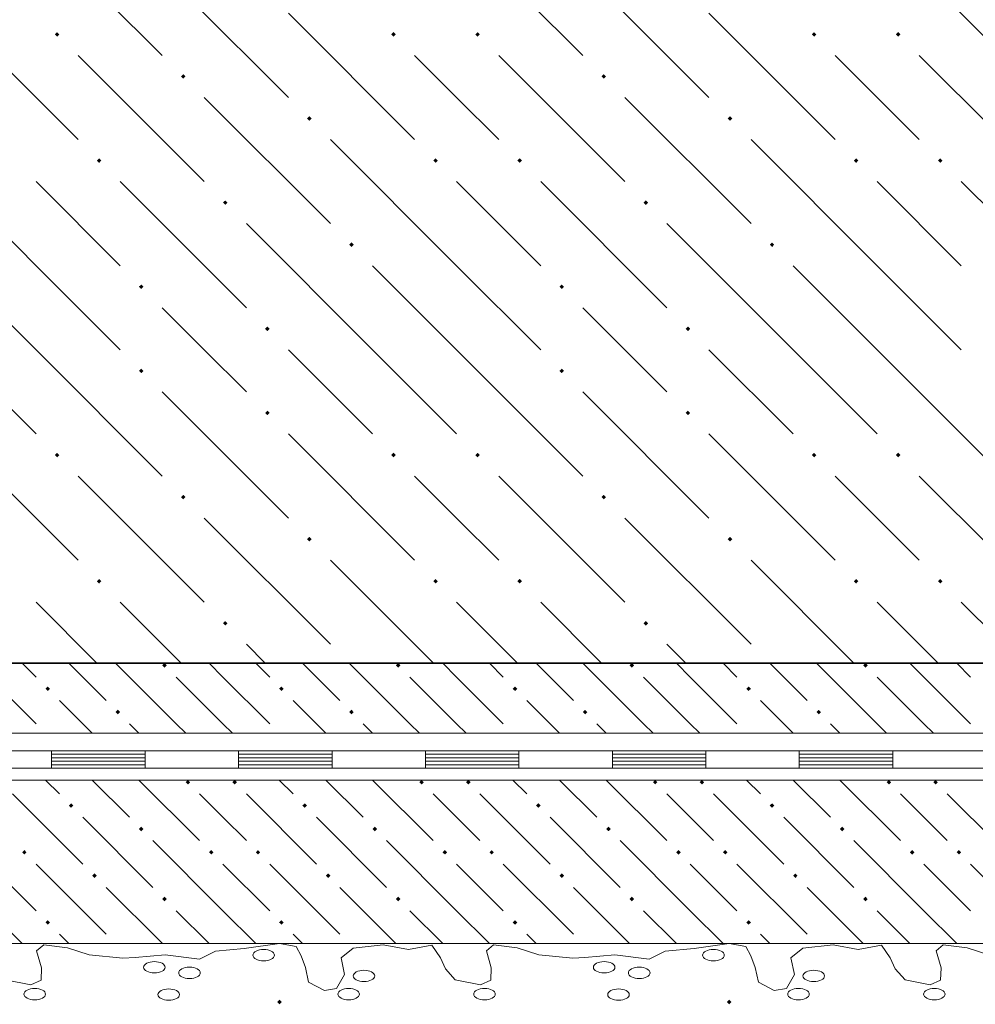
# Model space of a CAD drawing. Header units: millimetres. Extents: x 0 to 21000, y 0 to 14850.
# Tile 41 of 56: x 15711 to 17075, y 6674 to 8079. Entities that reach past the tile are written whole.
import ezdxf

# ---------------------------------------------------------------- set-up
doc = ezdxf.new("R2010")
doc.units = ezdxf.units.MM
doc.layers.add('Standard', color=7, linetype='Continuous', lineweight=25)
doc.layers.add('ЖБ Плита Фундамента верхний уровень', color=7, linetype='Continuous', lineweight=35)

msp = doc.modelspace()

# ---------------------------------------------------------------- hatches: boundary and pattern name
at = {"layer": 'Standard', "linetype": 'Continuous', "lineweight": 13, "transparency": 33554687}
for points in [[(15751.2, 7060.9), (15751.3, 7061), (15751.5, 7060.9)], [(16084.5, 7060.9), (16084.7, 7061), (16084.8, 7060.9)], [(16417.9, 7060.9), (16418, 7061), (16418.1, 7060.9)], [(16751.2, 7060.9), (16751.3, 7061), (16751.5, 7060.9)], [(15851.2, 6760.9), (15851.3, 6761), (15851.5, 6760.9)], [(16184.5, 6760.9), (16184.7, 6761), (16184.8, 6760.9)], [(16517.9, 6760.9), (16518, 6761), (16518.1, 6760.9)], [(16851.2, 6760.9), (16851.3, 6761), (16851.5, 6760.9)]]:
    msp.add_hatch(color=7, dxfattribs=at).paths.add_polyline_path(points, flags=16)
at = {"layer": 'ЖБ Плита Фундамента верхний уровень', "linetype": 'Continuous', "lineweight": 18, "transparency": 33554687}
for points in [[(16184.5, 7160.9), (16184.7, 7161), (16184.8, 7160.9)], [(16784.5, 7160.9), (16784.7, 7161), (16784.8, 7160.9)]]:
    msp.add_hatch(color=7, dxfattribs=at).paths.add_polyline_path(points, flags=16)

# ---------------------------------------------------------------- linework, layer by layer
at = {"layer": 'Standard', "color": 7, "linetype": 'Continuous', "lineweight": 13, "transparency": 33554687}
for p, q in [((15714.9, 7160.9), (15734.7, 7141.1)), ((15781.5, 7160.9), (15834.7, 7107.8)), ((15934.7, 7074.4), (15848.2, 7160.9)), ((16001.3, 7141.1), (15981.5, 7160.9)), ((16048.2, 7160.9), (16068, 7141.1)), ((16114.9, 7160.9), (16168, 7107.8)), ((16268, 7074.4), (16181.5, 7160.9)), ((16334.7, 7141.1), (16314.9, 7160.9)), ((16381.5, 7160.9), (16401.3, 7141.1)), ((16448.2, 7160.9), (16501.3, 7107.8)), ((16601.3, 7074.4), (16514.9, 7160.9)), ((16668, 7141.1), (16648.2, 7160.9)), ((16714.9, 7160.9), (16734.7, 7141.1)), ((16781.5, 7160.9), (16834.7, 7107.8)), ((16934.7, 7074.4), (16848.2, 7160.9)), ((17001.3, 7141.1), (16981.5, 7160.9)), ((17048.2, 7160.9), (17068, 7141.1)), ((15668, 7141.1), (15734.7, 7074.4)), ((15934.7, 7141.1), (16001.3, 7074.4)), ((16001.3, 7141.1), (16068, 7074.4)), ((16268, 7141.1), (16334.7, 7074.4)), ((16334.7, 7141.1), (16401.3, 7074.4)), ((16601.3, 7141.1), (16668, 7074.4)), ((16668, 7141.1), (16734.7, 7074.4)), ((16934.7, 7141.1), (17001.3, 7074.4)), ((17001.3, 7141.1), (17068, 7074.4)), ((15801.3, 7074.4), (15768, 7107.8)), ((16134.7, 7074.4), (16101.3, 7107.8)), ((16468, 7074.4), (16434.7, 7107.8)), ((16801.3, 7074.4), (16768, 7107.8)), ((15814.9, 7060.9), (15801.3, 7074.4)), ((15868, 7074.4), (15881.5, 7060.9)), ((15934.7, 7074.4), (15948.2, 7060.9)), ((16001.3, 7074.4), (16014.9, 7060.9)), ((16148.2, 7060.9), (16134.7, 7074.4)), ((16201.3, 7074.4), (16214.9, 7060.9)), ((16268, 7074.4), (16281.5, 7060.9)), ((16334.7, 7074.4), (16348.2, 7060.9)), ((16481.5, 7060.9), (16468, 7074.4)), ((16534.7, 7074.4), (16548.2, 7060.9)), ((16601.3, 7074.4), (16614.9, 7060.9)), ((16668, 7074.4), (16681.5, 7060.9)), ((16814.9, 7060.9), (16801.3, 7074.4)), ((16868, 7074.4), (16881.5, 7060.9)), ((16934.7, 7074.4), (16948.2, 7060.9)), ((17001.3, 7074.4), (17014.9, 7060.9)), ((14823.6, 7060.9), (19290.2, 7060.9)), ((19290.2, 6994.2), (14156.9, 6994.2)), ((15748.2, 6994.2), (15768, 6974.4)), ((15814.9, 6994.2), (15868, 6941.1)), ((15881.5, 6994.2), (15968, 6907.8)), ((16081.5, 6994.2), (16101.3, 6974.4)), ((16148.2, 6994.2), (16201.3, 6941.1)), ((16214.9, 6994.2), (16301.3, 6907.8)), ((16414.9, 6994.2), (16434.7, 6974.4)), ((16481.5, 6994.2), (16534.7, 6941.1)), ((16548.2, 6994.2), (16634.7, 6907.8)), ((16748.2, 6994.2), (16768, 6974.4)), ((16814.9, 6994.2), (16868, 6941.1)), ((16881.5, 6994.2), (16968, 6907.8)), ((15701.3, 6974.4), (15801.3, 6874.4)), ((16001.3, 6941.1), (15968, 6974.4)), ((16034.7, 6974.4), (16134.7, 6874.4)), ((16334.7, 6941.1), (16301.3, 6974.4)), ((16368, 6974.4), (16468, 6874.4)), ((16668, 6941.1), (16634.7, 6974.4)), ((16701.3, 6974.4), (16801.3, 6874.4)), ((17001.3, 6941.1), (16968, 6974.4)), ((17034.7, 6974.4), (17134.7, 6874.4)), ((15801.3, 6941.1), (15901.3, 6841.1)), ((16034.7, 6907.8), (16001.3, 6941.1)), ((16134.7, 6941.1), (16234.7, 6841.1)), ((16368, 6907.8), (16334.7, 6941.1)), ((16468, 6941.1), (16568, 6841.1)), ((16701.3, 6907.8), (16668, 6941.1)), ((16801.3, 6941.1), (16901.3, 6841.1)), ((17034.7, 6907.8), (17001.3, 6941.1)), ((16001.3, 6807.8), (15901.3, 6907.8)), ((16334.7, 6807.8), (16234.7, 6907.8)), ((16668, 6807.8), (16568, 6907.8)), ((17001.3, 6807.8), (16901.3, 6907.8)), ((15668, 6874.4), (15734.7, 6807.8)), ((15734.7, 6874.4), (15834.7, 6774.4)), ((16001.3, 6874.4), (16068, 6807.8)), ((16068, 6874.4), (16168, 6774.4)), ((16334.7, 6874.4), (16401.3, 6807.8)), ((16401.3, 6874.4), (16501.3, 6774.4)), ((16668, 6874.4), (16734.7, 6807.8)), ((16734.7, 6874.4), (16834.7, 6774.4)), ((17001.3, 6874.4), (17068, 6807.8)), ((17068, 6874.4), (17168, 6774.4)), ((15914.9, 6760.9), (15834.7, 6841.1)), ((16248.2, 6760.9), (16168, 6841.1)), ((16581.5, 6760.9), (16501.3, 6841.1)), ((16914.9, 6760.9), (16834.7, 6841.1)), ((15668, 6807.8), (15714.9, 6760.9)), ((15934.7, 6807.8), (15981.5, 6760.9)), ((16001.3, 6807.8), (16048.2, 6760.9)), ((16268, 6807.8), (16314.9, 6760.9)), ((16334.7, 6807.8), (16381.5, 6760.9)), ((16601.3, 6807.8), (16648.2, 6760.9)), ((16668, 6807.8), (16714.9, 6760.9)), ((16934.7, 6807.8), (16981.5, 6760.9)), ((17001.3, 6807.8), (17048.2, 6760.9)), ((15781.5, 6760.9), (15768, 6774.4)), ((16114.9, 6760.9), (16101.3, 6774.4)), ((16448.2, 6760.9), (16434.7, 6774.4)), ((16781.5, 6760.9), (16768, 6774.4)), ((14156.9, 6760.9), (19290.2, 6760.9)), ((14156.9, 6760.9), (19290.2, 6760.9)), ((15735.4, 6750.6), (15745.7, 6759.1)), ((15745.7, 6759.1), (15779.7, 6755)), ((16031.8, 6753.9), (16081.9, 6760.9)), ((16081.9, 6760.9), (16105.6, 6756.6)), ((16105.6, 6756.6), (16112.7, 6743.3)), ((16187.1, 6754.6), (16230.1, 6759.2)), ((16230.1, 6759.2), (16266.1, 6752.7)), ((16266.1, 6752.7), (16299.4, 6758.6)), ((16299.4, 6758.6), (16311.6, 6740.5)), ((16377.1, 6750.6), (16387.3, 6759.1)), ((16387.3, 6759.1), (16421.3, 6755)), ((16673.5, 6753.9), (16723.6, 6760.9)), ((16723.6, 6760.9), (16747.3, 6756.6)), ((16747.3, 6756.6), (16754.4, 6743.3)), ((16828.8, 6754.6), (16871.8, 6759.2)), ((16871.8, 6759.2), (16907.7, 6752.7)), ((16907.7, 6752.7), (16941.1, 6758.6)), ((16941.1, 6758.6), (16953.3, 6740.5)), ((17018.7, 6750.6), (17029, 6759.1)), ((17029, 6759.1), (17063, 6755)), ((15742.4, 6726.3), (15735.4, 6750.6)), ((15779.7, 6755), (15810.5, 6744.8)), ((15810.5, 6744.8), (15858.6, 6740.2)), ((15858.6, 6740.2), (15875.9, 6741.3)), ((15875.9, 6741.3), (15918.9, 6745.1)), ((15918.9, 6745.1), (15967.7, 6738.7)), ((15967.7, 6738.7), (15990.8, 6750.3)), ((15990.8, 6750.3), (16031.8, 6753.9)), ((16112.7, 6743.3), (16119.1, 6726.9)), ((16169.8, 6740.6), (16187.1, 6754.6)), ((16384.1, 6726.3), (16377.1, 6750.6)), ((16421.3, 6755), (16452.1, 6744.8)), ((16452.1, 6744.8), (16500.3, 6740.2)), ((16500.3, 6740.2), (16517.6, 6741.3)), ((16517.6, 6741.3), (16560.6, 6745.1)), ((16560.6, 6745.1), (16609.3, 6738.7)), ((16609.3, 6738.7), (16632.4, 6750.3)), ((16632.4, 6750.3), (16673.5, 6753.9)), ((16754.4, 6743.3), (16760.8, 6726.9)), ((16811.5, 6740.6), (16828.8, 6754.6)), ((17025.8, 6726.3), (17018.7, 6750.6)), ((17063, 6755), (17093.8, 6744.8)), ((16174.9, 6716.8), (16169.8, 6740.6)), ((16311.6, 6740.5), (16318.7, 6725.1)), ((16816.6, 6716.8), (16811.5, 6740.6)), ((16953.3, 6740.5), (16960.3, 6725.1)), ((15741.8, 6708.8), (15742.4, 6726.3)), ((16119.1, 6726.9), (16123.6, 6706.1)), ((16163.4, 6696.8), (16174.9, 6716.8)), ((16318.7, 6725.1), (16332.8, 6709.1)), ((16383.5, 6708.8), (16384.1, 6726.3)), ((16760.8, 6726.9), (16765.3, 6706.1)), ((16805.1, 6696.8), (16816.6, 6716.8)), ((16960.3, 6725.1), (16974.4, 6709.1)), ((17025.1, 6708.8), (17025.8, 6726.3)), ((15691.1, 6709.1), (15727.1, 6702.1)), ((15727.1, 6702.1), (15741.8, 6708.8)), ((16123.6, 6706.1), (16146.1, 6694.2)), ((16332.8, 6709.1), (16368.7, 6702.1)), ((16368.7, 6702.1), (16383.5, 6708.8)), ((16765.3, 6706.1), (16787.7, 6694.2)), ((16974.4, 6709.1), (17010.4, 6702.1)), ((17010.4, 6702.1), (17025.1, 6708.8)), ((16146.1, 6694.2), (16163.4, 6696.8)), ((16787.7, 6694.2), (16805.1, 6696.8))]:
    msp.add_line(p, q, dxfattribs=at)
at = {"layer": 'Standard', "color": 7, "linetype": 'Continuous', "lineweight": 18, "transparency": 33554687}
for p, q in [((15490.2, 7035.9), (15756.9, 7035.9)), ((15756.9, 7035.9), (16023.6, 7035.9)), ((15756.9, 7035.9), (15756.9, 7010.9)), ((15756.9, 7035.9), (15756.9, 7010.9)), ((15756.9, 7030.9), (15890.2, 7030.9)), ((15756.9, 7025.9), (15890.2, 7025.9)), ((15890.2, 7035.9), (15890.2, 7010.9)), ((16023.6, 7035.9), (16290.2, 7035.9)), ((16023.6, 7035.9), (16023.6, 7010.9)), ((16023.6, 7035.9), (16023.6, 7010.9)), ((16023.6, 7030.9), (16156.9, 7030.9)), ((16023.6, 7025.9), (16156.9, 7025.9)), ((16156.9, 7035.9), (16156.9, 7010.9)), ((16290.2, 7035.9), (16556.9, 7035.9)), ((16290.2, 7035.9), (16290.2, 7010.9)), ((16290.2, 7035.9), (16290.2, 7010.9)), ((16290.2, 7030.9), (16423.6, 7030.9)), ((16290.2, 7025.9), (16423.6, 7025.9)), ((16423.6, 7035.9), (16423.6, 7010.9)), ((16556.9, 7035.9), (16823.6, 7035.9)), ((16556.9, 7035.9), (16556.9, 7010.9)), ((16556.9, 7035.9), (16556.9, 7010.9)), ((16556.9, 7030.9), (16690.2, 7030.9)), ((16556.9, 7025.9), (16690.2, 7025.9)), ((16690.2, 7035.9), (16690.2, 7010.9)), ((16823.6, 7035.9), (17090.2, 7035.9)), ((16823.6, 7035.9), (16823.6, 7010.9)), ((16823.6, 7035.9), (16823.6, 7010.9)), ((16823.6, 7030.9), (16956.9, 7030.9)), ((16823.6, 7025.9), (16956.9, 7025.9)), ((16956.9, 7035.9), (16956.9, 7010.9)), ((15490.2, 7010.9), (15756.9, 7010.9)), ((15756.9, 7020.9), (15890.2, 7020.9)), ((15756.9, 7015.9), (15890.2, 7015.9)), ((15756.9, 7010.9), (16023.6, 7010.9)), ((16023.6, 7020.9), (16156.9, 7020.9)), ((16023.6, 7015.9), (16156.9, 7015.9)), ((16023.6, 7010.9), (16290.2, 7010.9)), ((16290.2, 7020.9), (16423.6, 7020.9)), ((16290.2, 7015.9), (16423.6, 7015.9)), ((16290.2, 7010.9), (16556.9, 7010.9)), ((16556.9, 7020.9), (16690.2, 7020.9)), ((16556.9, 7015.9), (16690.2, 7015.9)), ((16556.9, 7010.9), (16823.6, 7010.9)), ((16823.6, 7020.9), (16956.9, 7020.9)), ((16823.6, 7015.9), (16956.9, 7015.9)), ((16823.6, 7010.9), (17090.2, 7010.9))]:
    msp.add_line(p, q, dxfattribs=at)
at = {"layer": 'Standard', "color": 7, "linetype": 'Continuous', "lineweight": 13, "transparency": 33554687}
for centre in [(16059.4, 6744.4), (16701.1, 6744.4), (15903.5, 6727.1), (15953.6, 6719.2), (16545.2, 6727.1), (16595.2, 6719.2), (16202.5, 6714.8), (16844.2, 6714.8), (15732.8, 6688.8), (15924, 6688.2), (16180.7, 6688.8), (16374.5, 6688.8), (16565.7, 6688.2), (16822.4, 6688.8), (17016.2, 6688.8)]:
    msp.add_ellipse(centre, major_axis=(15.4, 0), ratio=0.524892, dxfattribs=at)
for points in [[(15917.9, 7154.7), (15914.7, 7157.8), (15917.9, 7160.9)], [(15917.9, 7154.7), (15917.9, 7160.9), (15918, 7154.5)], [(15918, 7154.5), (15917.9, 7160.9), (15918, 7160.9)], [(15918, 7154.5), (15918, 7160.9), (15918.1, 7154.7)], [(15918.1, 7154.7), (15918, 7160.9), (15918.1, 7160.9)], [(15918.1, 7154.7), (15918.1, 7160.9), (15921.2, 7157.8)], [(16251.2, 7154.7), (16248.1, 7157.8), (16251.2, 7160.9)], [(16251.2, 7154.7), (16251.2, 7160.9), (16251.3, 7154.5)], [(16251.3, 7154.5), (16251.2, 7160.9), (16251.3, 7160.9)], [(16251.3, 7154.5), (16251.3, 7160.9), (16251.5, 7154.7)], [(16251.5, 7154.7), (16251.3, 7160.9), (16251.5, 7160.9)], [(16251.5, 7154.7), (16251.5, 7160.9), (16254.6, 7157.8)], [(16584.5, 7154.7), (16581.4, 7157.8), (16584.5, 7160.9)], [(16584.5, 7154.7), (16584.5, 7160.9), (16584.7, 7154.5)], [(16584.7, 7154.5), (16584.5, 7160.9), (16584.7, 7160.9)], [(16584.7, 7154.5), (16584.7, 7160.9), (16584.8, 7154.7)], [(16584.8, 7154.7), (16584.7, 7160.9), (16584.8, 7160.9)], [(16584.8, 7154.7), (16584.8, 7160.9), (16587.9, 7157.8)], [(16917.9, 7154.7), (16914.7, 7157.8), (16917.9, 7160.9)], [(16917.9, 7154.7), (16917.9, 7160.9), (16918, 7154.5)], [(16918, 7154.5), (16917.9, 7160.9), (16918, 7160.9)], [(16918, 7154.5), (16918, 7160.9), (16918.1, 7154.7)], [(16918.1, 7154.7), (16918, 7160.9), (16918.1, 7160.9)], [(16918.1, 7154.7), (16918.1, 7160.9), (16921.2, 7157.8)], [(15751.3, 7121.2), (15748.1, 7124.4), (15751.3, 7127.7)], [(15751.3, 7121.2), (15751.3, 7127.7), (15754.6, 7124.4)], [(16084.7, 7121.2), (16081.4, 7124.4), (16084.7, 7127.7)], [(16084.7, 7121.2), (16084.7, 7127.7), (16087.9, 7124.4)], [(16418, 7121.2), (16414.7, 7124.4), (16418, 7127.7)], [(16418, 7121.2), (16418, 7127.7), (16421.2, 7124.4)], [(16751.3, 7121.2), (16748.1, 7124.4), (16751.3, 7127.7)], [(16751.3, 7121.2), (16751.3, 7127.7), (16754.6, 7124.4)], [(15851.3, 7087.9), (15848.1, 7091.1), (15851.3, 7094.4)], [(15851.3, 7087.9), (15851.3, 7094.4), (15854.6, 7091.1)], [(16184.7, 7087.9), (16181.4, 7091.1), (16184.7, 7094.4)], [(16184.7, 7087.9), (16184.7, 7094.4), (16187.9, 7091.1)], [(16518, 7087.9), (16514.7, 7091.1), (16518, 7094.4)], [(16518, 7087.9), (16518, 7094.4), (16521.2, 7091.1)], [(16851.3, 7087.9), (16848.1, 7091.1), (16851.3, 7094.4)], [(16851.3, 7087.9), (16851.3, 7094.4), (16854.6, 7091.1)], [(15951.2, 6988), (15948.1, 6991.1), (15951.2, 6994.2)], [(15951.2, 6988), (15951.2, 6994.2), (15951.3, 6987.9)], [(15951.3, 6987.9), (15951.2, 6994.2), (15951.3, 6994.2)], [(15951.3, 6987.9), (15951.3, 6994.2), (15951.5, 6988)], [(15951.5, 6988), (15951.3, 6994.2), (15951.5, 6994.2)], [(15951.5, 6988), (15951.5, 6994.2), (15954.6, 6991.1)], [(16017.9, 6988), (16014.7, 6991.1), (16017.9, 6994.2)], [(16017.9, 6988), (16017.9, 6994.2), (16018, 6987.9)], [(16018, 6987.9), (16017.9, 6994.2), (16018, 6994.2)], [(16018, 6987.9), (16018, 6994.2), (16018.1, 6988)], [(16018.1, 6988), (16018, 6994.2), (16018.1, 6994.2)], [(16018.1, 6988), (16018.1, 6994.2), (16021.2, 6991.1)], [(16284.5, 6988), (16281.4, 6991.1), (16284.5, 6994.2)], [(16284.5, 6988), (16284.5, 6994.2), (16284.7, 6987.9)], [(16284.7, 6987.9), (16284.5, 6994.2), (16284.7, 6994.2)], [(16284.7, 6987.9), (16284.7, 6994.2), (16284.8, 6988)], [(16284.8, 6988), (16284.7, 6994.2), (16284.8, 6994.2)], [(16284.8, 6988), (16284.8, 6994.2), (16287.9, 6991.1)], [(16351.2, 6988), (16348.1, 6991.1), (16351.2, 6994.2)], [(16351.2, 6988), (16351.2, 6994.2), (16351.3, 6987.9)], [(16351.3, 6987.9), (16351.2, 6994.2), (16351.3, 6994.2)], [(16351.3, 6987.9), (16351.3, 6994.2), (16351.5, 6988)], [(16351.5, 6988), (16351.3, 6994.2), (16351.5, 6994.2)], [(16351.5, 6988), (16351.5, 6994.2), (16354.6, 6991.1)], [(16617.9, 6988), (16614.7, 6991.1), (16617.9, 6994.2)], [(16617.9, 6988), (16617.9, 6994.2), (16618, 6987.9)], [(16618, 6987.9), (16617.9, 6994.2), (16618, 6994.2)], [(16618, 6987.9), (16618, 6994.2), (16618.1, 6988)], [(16618.1, 6988), (16618, 6994.2), (16618.1, 6994.2)], [(16618.1, 6988), (16618.1, 6994.2), (16621.2, 6991.1)], [(16684.5, 6988), (16681.4, 6991.1), (16684.5, 6994.2)], [(16684.5, 6988), (16684.5, 6994.2), (16684.7, 6987.9)], [(16684.7, 6987.9), (16684.5, 6994.2), (16684.7, 6994.2)], [(16684.7, 6987.9), (16684.7, 6994.2), (16684.8, 6988)], [(16684.8, 6988), (16684.7, 6994.2), (16684.8, 6994.2)], [(16684.8, 6988), (16684.8, 6994.2), (16687.9, 6991.1)], [(16951.2, 6988), (16948.1, 6991.1), (16951.2, 6994.2)], [(16951.2, 6988), (16951.2, 6994.2), (16951.3, 6987.9)], [(16951.3, 6987.9), (16951.2, 6994.2), (16951.3, 6994.2)], [(16951.3, 6987.9), (16951.3, 6994.2), (16951.5, 6988)], [(16951.5, 6988), (16951.3, 6994.2), (16951.5, 6994.2)], [(16951.5, 6988), (16951.5, 6994.2), (16954.6, 6991.1)], [(17017.9, 6988), (17014.7, 6991.1), (17017.9, 6994.2)], [(17017.9, 6988), (17017.9, 6994.2), (17018, 6987.9)], [(17018, 6987.9), (17017.9, 6994.2), (17018, 6994.2)], [(17018, 6987.9), (17018, 6994.2), (17018.1, 6988)], [(17018.1, 6988), (17018, 6994.2), (17018.1, 6994.2)], [(17018.1, 6988), (17018.1, 6994.2), (17021.2, 6991.1)], [(15784.7, 6954.5), (15781.4, 6957.8), (15784.7, 6961)], [(15784.7, 6954.5), (15784.7, 6961), (15787.9, 6957.8)], [(16118, 6954.5), (16114.7, 6957.8), (16118, 6961)], [(16118, 6954.5), (16118, 6961), (16121.2, 6957.8)], [(16451.3, 6954.5), (16448.1, 6957.8), (16451.3, 6961)], [(16451.3, 6954.5), (16451.3, 6961), (16454.6, 6957.8)], [(16784.7, 6954.5), (16781.4, 6957.8), (16784.7, 6961)], [(16784.7, 6954.5), (16784.7, 6961), (16787.9, 6957.8)], [(15884.7, 6921.2), (15881.4, 6924.4), (15884.7, 6927.7)], [(15884.7, 6921.2), (15884.7, 6927.7), (15887.9, 6924.4)], [(16218, 6921.2), (16214.7, 6924.4), (16218, 6927.7)], [(16218, 6921.2), (16218, 6927.7), (16221.2, 6924.4)], [(16551.3, 6921.2), (16548.1, 6924.4), (16551.3, 6927.7)], [(16551.3, 6921.2), (16551.3, 6927.7), (16554.6, 6924.4)], [(16884.7, 6921.2), (16881.4, 6924.4), (16884.7, 6927.7)], [(16884.7, 6921.2), (16884.7, 6927.7), (16887.9, 6924.4)], [(15718, 6887.9), (15714.7, 6891.1), (15718, 6894.4)], [(15718, 6887.9), (15718, 6894.4), (15721.2, 6891.1)], [(15984.7, 6887.9), (15981.4, 6891.1), (15984.7, 6894.4)], [(15984.7, 6887.9), (15984.7, 6894.4), (15987.9, 6891.1)], [(16051.3, 6887.9), (16048.1, 6891.1), (16051.3, 6894.4)], [(16051.3, 6887.9), (16051.3, 6894.4), (16054.6, 6891.1)], [(16318, 6887.9), (16314.7, 6891.1), (16318, 6894.4)], [(16318, 6887.9), (16318, 6894.4), (16321.2, 6891.1)], [(16384.7, 6887.9), (16381.4, 6891.1), (16384.7, 6894.4)], [(16384.7, 6887.9), (16384.7, 6894.4), (16387.9, 6891.1)], [(16651.3, 6887.9), (16648.1, 6891.1), (16651.3, 6894.4)], [(16651.3, 6887.9), (16651.3, 6894.4), (16654.6, 6891.1)], [(16718, 6887.9), (16714.7, 6891.1), (16718, 6894.4)], [(16718, 6887.9), (16718, 6894.4), (16721.2, 6891.1)], [(16984.7, 6887.9), (16981.4, 6891.1), (16984.7, 6894.4)], [(16984.7, 6887.9), (16984.7, 6894.4), (16987.9, 6891.1)], [(17051.3, 6887.9), (17048.1, 6891.1), (17051.3, 6894.4)], [(17051.3, 6887.9), (17051.3, 6894.4), (17054.6, 6891.1)], [(15818, 6854.5), (15814.7, 6857.8), (15818, 6861)], [(15818, 6854.5), (15818, 6861), (15821.2, 6857.8)], [(16151.3, 6854.5), (16148.1, 6857.8), (16151.3, 6861)], [(16151.3, 6854.5), (16151.3, 6861), (16154.6, 6857.8)], [(16484.7, 6854.5), (16481.4, 6857.8), (16484.7, 6861)], [(16484.7, 6854.5), (16484.7, 6861), (16487.9, 6857.8)], [(16818, 6854.5), (16814.7, 6857.8), (16818, 6861)], [(16818, 6854.5), (16818, 6861), (16821.2, 6857.8)], [(15918, 6821.2), (15914.7, 6824.4), (15918, 6827.7)], [(15918, 6821.2), (15918, 6827.7), (15921.2, 6824.4)], [(16251.3, 6821.2), (16248.1, 6824.4), (16251.3, 6827.7)], [(16251.3, 6821.2), (16251.3, 6827.7), (16254.6, 6824.4)], [(16584.7, 6821.2), (16581.4, 6824.4), (16584.7, 6827.7)], [(16584.7, 6821.2), (16584.7, 6827.7), (16587.9, 6824.4)], [(16918, 6821.2), (16914.7, 6824.4), (16918, 6827.7)], [(16918, 6821.2), (16918, 6827.7), (16921.2, 6824.4)], [(15751.3, 6787.9), (15748.1, 6791.1), (15751.3, 6794.4)], [(15751.3, 6787.9), (15751.3, 6794.4), (15754.6, 6791.1)], [(16084.7, 6787.9), (16081.4, 6791.1), (16084.7, 6794.4)], [(16084.7, 6787.9), (16084.7, 6794.4), (16087.9, 6791.1)], [(16418, 6787.9), (16414.7, 6791.1), (16418, 6794.4)], [(16418, 6787.9), (16418, 6794.4), (16421.2, 6791.1)], [(16751.3, 6787.9), (16748.1, 6791.1), (16751.3, 6794.4)], [(16751.3, 6787.9), (16751.3, 6794.4), (16754.6, 6791.1)], [(16081.9, 6674.3), (16078.6, 6677.6), (16081.9, 6680.8)], [(16081.9, 6674.3), (16081.9, 6680.8), (16085.1, 6677.6)], [(16723.6, 6674.3), (16720.3, 6677.6), (16723.6, 6680.8)], [(16723.6, 6674.3), (16723.6, 6680.8), (16726.8, 6677.6)]]:
    msp.add_solid(points, dxfattribs=at)
at = {"layer": 'ЖБ Плита Фундамента верхний уровень', "color": 7, "linetype": 'Continuous', "lineweight": 18, "transparency": 33554687}
for p, q in [((15734.7, 8207.8), (15914.7, 8027.8)), ((16334.7, 8207.8), (16514.7, 8027.8)), ((16934.7, 8207.8), (17114.7, 8027.8)), ((15914.7, 8147.8), (16094.7, 7967.8)), ((16514.7, 8147.8), (16694.7, 7967.8)), ((16094.7, 8087.8), (16274.7, 7907.8)), ((16694.7, 8087.8), (16874.7, 7907.8)), ((15734.7, 7967.8), (15674.7, 8027.8)), ((15794.7, 8027.8), (15974.7, 7847.8)), ((16334.7, 7967.8), (16274.7, 8027.8)), ((16394.7, 8027.8), (16574.7, 7847.8)), ((16934.7, 7967.8), (16874.7, 8027.8)), ((16994.7, 8027.8), (17174.7, 7847.8)), ((15794.7, 7907.8), (15734.7, 7967.8)), ((15974.7, 7967.8), (16154.7, 7787.8)), ((16394.7, 7907.8), (16334.7, 7967.8)), ((16574.7, 7967.8), (16754.7, 7787.8)), ((16994.7, 7907.8), (16934.7, 7967.8)), ((15734.7, 7727.8), (15554.7, 7907.8)), ((16334.7, 7727.8), (16154.7, 7907.8)), ((16934.7, 7727.8), (16754.7, 7907.8)), ((15734.7, 7847.8), (15854.7, 7727.8)), ((15854.7, 7847.8), (16034.7, 7667.8)), ((16334.7, 7847.8), (16454.7, 7727.8)), ((16454.7, 7847.8), (16634.7, 7667.8)), ((16934.7, 7847.8), (17054.7, 7727.8)), ((17054.7, 7847.8), (17234.7, 7667.8)), ((16214.7, 7607.8), (16034.7, 7787.8)), ((16814.7, 7607.8), (16634.7, 7787.8)), ((15614.7, 7727.8), (15734.7, 7607.8)), ((15734.7, 7727.8), (15854.7, 7607.8)), ((16214.7, 7727.8), (16334.7, 7607.8)), ((16334.7, 7727.8), (16454.7, 7607.8)), ((16814.7, 7727.8), (16934.7, 7607.8)), ((16934.7, 7727.8), (17054.7, 7607.8)), ((15974.7, 7607.8), (15914.7, 7667.8)), ((16574.7, 7607.8), (16514.7, 7667.8)), ((15614.7, 7607.8), (15734.7, 7487.8)), ((15734.7, 7607.8), (15914.7, 7427.8)), ((16034.7, 7547.8), (15974.7, 7607.8)), ((16094.7, 7607.8), (16214.7, 7487.8)), ((16214.7, 7607.8), (16334.7, 7487.8)), ((16334.7, 7607.8), (16514.7, 7427.8)), ((16634.7, 7547.8), (16574.7, 7607.8)), ((16694.7, 7607.8), (16814.7, 7487.8)), ((16814.7, 7607.8), (16934.7, 7487.8)), ((16934.7, 7607.8), (17114.7, 7427.8)), ((15914.7, 7547.8), (16094.7, 7367.8)), ((16514.7, 7547.8), (16694.7, 7367.8)), ((16094.7, 7487.8), (16274.7, 7307.8)), ((16694.7, 7487.8), (16874.7, 7307.8)), ((15734.7, 7367.8), (15674.7, 7427.8)), ((15794.7, 7427.8), (15974.7, 7247.8)), ((16334.7, 7367.8), (16274.7, 7427.8)), ((16394.7, 7427.8), (16574.7, 7247.8)), ((16934.7, 7367.8), (16874.7, 7427.8)), ((16994.7, 7427.8), (17174.7, 7247.8)), ((15794.7, 7307.8), (15734.7, 7367.8)), ((15974.7, 7367.8), (16154.7, 7187.8)), ((16394.7, 7307.8), (16334.7, 7367.8)), ((16574.7, 7367.8), (16754.7, 7187.8)), ((16994.7, 7307.8), (16934.7, 7367.8)), ((16301.5, 7160.9), (16154.7, 7307.8)), ((16901.5, 7160.9), (16754.7, 7307.8)), ((15734.7, 7247.8), (15821.5, 7160.9)), ((15854.7, 7247.8), (15941.5, 7160.9)), ((16334.7, 7247.8), (16421.5, 7160.9)), ((16454.7, 7247.8), (16541.5, 7160.9)), ((16934.7, 7247.8), (17021.5, 7160.9)), ((17054.7, 7247.8), (17141.5, 7160.9)), ((16061.5, 7160.9), (16034.7, 7187.8)), ((16661.5, 7160.9), (16634.7, 7187.8))]:
    msp.add_line(p, q, dxfattribs=at)
at = {"layer": 'ЖБ Плита Фундамента верхний уровень', "color": 7, "linetype": 'Continuous', "lineweight": 35, "transparency": 33554687}
msp.add_line((14823.6, 7160.9), (19290.2, 7160.9), dxfattribs=at)
at = {"layer": 'ЖБ Плита Фундамента верхний уровень', "color": 7, "linetype": 'Continuous', "lineweight": 18, "transparency": 33554687}
for points in [[(15764.7, 8054.5), (15761.4, 8057.8), (15764.7, 8061)], [(15764.7, 8054.5), (15764.7, 8061), (15767.9, 8057.8)], [(16244.7, 8054.5), (16241.4, 8057.8), (16244.7, 8061)], [(16244.7, 8054.5), (16244.7, 8061), (16247.9, 8057.8)], [(16364.7, 8054.5), (16361.4, 8057.8), (16364.7, 8061)], [(16364.7, 8054.5), (16364.7, 8061), (16367.9, 8057.8)], [(16844.7, 8054.5), (16841.4, 8057.8), (16844.7, 8061)], [(16844.7, 8054.5), (16844.7, 8061), (16847.9, 8057.8)], [(16964.7, 8054.5), (16961.4, 8057.8), (16964.7, 8061)], [(16964.7, 8054.5), (16964.7, 8061), (16967.9, 8057.8)], [(15944.7, 7994.5), (15941.4, 7997.8), (15944.7, 8001)], [(15944.7, 7994.5), (15944.7, 8001), (15947.9, 7997.8)], [(16544.7, 7994.5), (16541.4, 7997.8), (16544.7, 8001)], [(16544.7, 7994.5), (16544.7, 8001), (16547.9, 7997.8)], [(16124.7, 7934.5), (16121.4, 7937.8), (16124.7, 7941)], [(16124.7, 7934.5), (16124.7, 7941), (16127.9, 7937.8)], [(16724.7, 7934.5), (16721.4, 7937.8), (16724.7, 7941)], [(16724.7, 7934.5), (16724.7, 7941), (16727.9, 7937.8)], [(15824.7, 7874.5), (15821.4, 7877.8), (15824.7, 7881)], [(15824.7, 7874.5), (15824.7, 7881), (15827.9, 7877.8)], [(16304.7, 7874.5), (16301.4, 7877.8), (16304.7, 7881)], [(16304.7, 7874.5), (16304.7, 7881), (16307.9, 7877.8)], [(16424.7, 7874.5), (16421.4, 7877.8), (16424.7, 7881)], [(16424.7, 7874.5), (16424.7, 7881), (16427.9, 7877.8)], [(16904.7, 7874.5), (16901.4, 7877.8), (16904.7, 7881)], [(16904.7, 7874.5), (16904.7, 7881), (16907.9, 7877.8)], [(17024.7, 7874.5), (17021.4, 7877.8), (17024.7, 7881)], [(17024.7, 7874.5), (17024.7, 7881), (17027.9, 7877.8)], [(16004.7, 7814.5), (16001.4, 7817.8), (16004.7, 7821)], [(16004.7, 7814.5), (16004.7, 7821), (16007.9, 7817.8)], [(16604.7, 7814.5), (16601.4, 7817.8), (16604.7, 7821)], [(16604.7, 7814.5), (16604.7, 7821), (16607.9, 7817.8)], [(16184.7, 7754.5), (16181.4, 7757.8), (16184.7, 7761)], [(16184.7, 7754.5), (16184.7, 7761), (16187.9, 7757.8)], [(16784.7, 7754.5), (16781.4, 7757.8), (16784.7, 7761)], [(16784.7, 7754.5), (16784.7, 7761), (16787.9, 7757.8)], [(15884.7, 7694.5), (15881.4, 7697.8), (15884.7, 7701)], [(15884.7, 7694.5), (15884.7, 7701), (15887.9, 7697.8)], [(16484.7, 7694.5), (16481.4, 7697.8), (16484.7, 7701)], [(16484.7, 7694.5), (16484.7, 7701), (16487.9, 7697.8)], [(16064.7, 7634.5), (16061.4, 7637.8), (16064.7, 7641)], [(16064.7, 7634.5), (16064.7, 7641), (16067.9, 7637.8)], [(16664.7, 7634.5), (16661.4, 7637.8), (16664.7, 7641)], [(16664.7, 7634.5), (16664.7, 7641), (16667.9, 7637.8)], [(15884.7, 7574.5), (15881.4, 7577.8), (15884.7, 7581)], [(15884.7, 7574.5), (15884.7, 7581), (15887.9, 7577.8)], [(16484.7, 7574.5), (16481.4, 7577.8), (16484.7, 7581)], [(16484.7, 7574.5), (16484.7, 7581), (16487.9, 7577.8)], [(16064.7, 7514.5), (16061.4, 7517.8), (16064.7, 7521)], [(16064.7, 7514.5), (16064.7, 7521), (16067.9, 7517.8)], [(16664.7, 7514.5), (16661.4, 7517.8), (16664.7, 7521)], [(16664.7, 7514.5), (16664.7, 7521), (16667.9, 7517.8)], [(15764.7, 7454.5), (15761.4, 7457.8), (15764.7, 7461)], [(15764.7, 7454.5), (15764.7, 7461), (15767.9, 7457.8)], [(16244.7, 7454.5), (16241.4, 7457.8), (16244.7, 7461)], [(16244.7, 7454.5), (16244.7, 7461), (16247.9, 7457.8)], [(16364.7, 7454.5), (16361.4, 7457.8), (16364.7, 7461)], [(16364.7, 7454.5), (16364.7, 7461), (16367.9, 7457.8)], [(16844.7, 7454.5), (16841.4, 7457.8), (16844.7, 7461)], [(16844.7, 7454.5), (16844.7, 7461), (16847.9, 7457.8)], [(16964.7, 7454.5), (16961.4, 7457.8), (16964.7, 7461)], [(16964.7, 7454.5), (16964.7, 7461), (16967.9, 7457.8)], [(15944.7, 7394.5), (15941.4, 7397.8), (15944.7, 7401)], [(15944.7, 7394.5), (15944.7, 7401), (15947.9, 7397.8)], [(16544.7, 7394.5), (16541.4, 7397.8), (16544.7, 7401)], [(16544.7, 7394.5), (16544.7, 7401), (16547.9, 7397.8)], [(16124.7, 7334.5), (16121.4, 7337.8), (16124.7, 7341)], [(16124.7, 7334.5), (16124.7, 7341), (16127.9, 7337.8)], [(16724.7, 7334.5), (16721.4, 7337.8), (16724.7, 7341)], [(16724.7, 7334.5), (16724.7, 7341), (16727.9, 7337.8)], [(15824.7, 7274.5), (15821.4, 7277.8), (15824.7, 7281)], [(15824.7, 7274.5), (15824.7, 7281), (15827.9, 7277.8)], [(16304.7, 7274.5), (16301.4, 7277.8), (16304.7, 7281)], [(16304.7, 7274.5), (16304.7, 7281), (16307.9, 7277.8)], [(16424.7, 7274.5), (16421.4, 7277.8), (16424.7, 7281)], [(16424.7, 7274.5), (16424.7, 7281), (16427.9, 7277.8)], [(16904.7, 7274.5), (16901.4, 7277.8), (16904.7, 7281)], [(16904.7, 7274.5), (16904.7, 7281), (16907.9, 7277.8)], [(17024.7, 7274.5), (17021.4, 7277.8), (17024.7, 7281)], [(17024.7, 7274.5), (17024.7, 7281), (17027.9, 7277.8)], [(16004.7, 7214.5), (16001.4, 7217.8), (16004.7, 7221)], [(16004.7, 7214.5), (16004.7, 7221), (16007.9, 7217.8)], [(16604.7, 7214.5), (16601.4, 7217.8), (16604.7, 7221)], [(16604.7, 7214.5), (16604.7, 7221), (16607.9, 7217.8)]]:
    msp.add_solid(points, dxfattribs=at)

doc.saveas('drawing.dxf')
